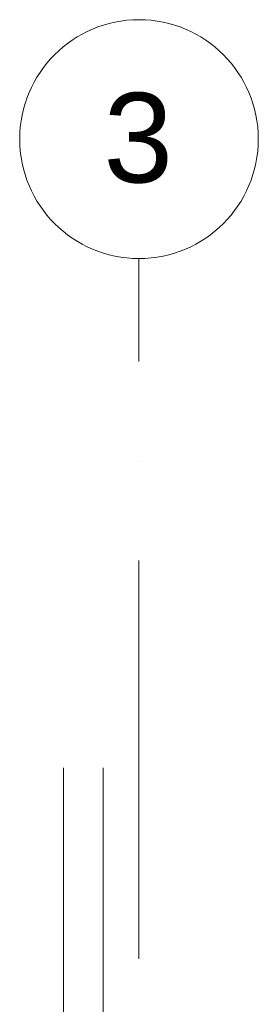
# Model space of a CAD drawing. Header units: millimetres. Extents: x 17762 to 172224, y -23587 to 40136.
# Tile 24 of 49: x 50807 to 52007, y 11649 to 16595. Entities that reach past the tile are written whole.
import ezdxf

# ---------------------------------------------------------------- set-up
doc = ezdxf.new("R2010")
doc.units = ezdxf.units.MM
doc.linetypes.add('Čerchovaná 20mm', pattern=[3000, 2000, -500, 0, -500])
for name, color, linetype, lineweight in [('CA_OSY', 5, 'Continuous', 9), ('CA_POHHRA25', 7, 'Continuous', 13), ('CA_TEXT35', 62, 'Continuous', 9)]:
    doc.layers.add(name, color=color, linetype=linetype, lineweight=lineweight)
doc.styles.add('Arial_2', font='arial.ttf', dxfattribs={"height": 450})

# ---------------------------------------------------------------- blocks, each defined once
blk = doc.blocks.new('Osnova - Bublina osnovy 12mm-4850-ŘEZ 2 _ vestavek V2')
at = {"layer": 'CA_TEXT35'}
blk.add_circle((38770, 15994.6), 600, dxfattribs=at)

msp = doc.modelspace()

# ---------------------------------------------------------------- linework, layer by layer
at = {"layer": 'CA_OSY', "linetype": 'Čerchovaná 20mm'}
msp.add_line((51407.1, -6123.3), (51407.1, 15394.6), dxfattribs=at)
at = {"layer": 'CA_POHHRA25'}
for p, q in [((51027.1, 12836.3), (51027.1, 4750)), ((51227.1, 4750), (51227.1, 12836.3))]:
    msp.add_line(p, q, dxfattribs=at)

# ---------------------------------------------------------------- block references
at = {"layer": 'CA_TEXT35'}
msp.add_blockref('Osnova - Bublina osnovy 12mm-4850-ŘEZ 2 _ vestavek V2', (12637.1, 0), dxfattribs=at)

# ---------------------------------------------------------------- next in the draw order: texts
at = {"layer": 'CA_TEXT35', "insert": (51228.5, 16227.1), "char_height": 450, "width": 424.894, "attachment_point": 1, "style": 'Arial_2', "bg_fill": 3, "box_fill_scale": 1.25, "bg_fill_color": 256, "bg_fill_true_color": 13158600, "bg_fill_transparency": 0}
msp.add_mtext('\\fArial|b0|i0|c238|p34|;3', dxfattribs=at)

doc.saveas('drawing.dxf')
